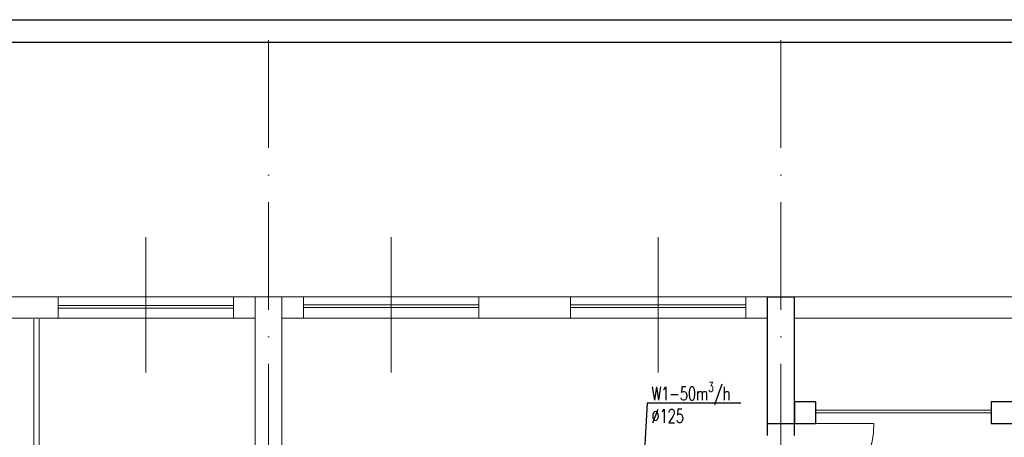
# Model space of a CAD drawing. Header units: millimetres. Extents: x -6513 to 30474, y -6915 to 65597.
# Tile 141 of 256: x -1358 to -263, y 17371 to 17836. Entities that reach past the tile are written whole.
import ezdxf

# ---------------------------------------------------------------- set-up
doc = ezdxf.new("R2010")
doc.units = ezdxf.units.MM
doc.linetypes.add('ACAD_ISO10W100', pattern=[18, 12, -3, 0, -3])
doc.layers.get('0').update_dxf_attribs({"color": 8})
for name, color, linetype, lineweight in [('A_cienka', 8, 'Continuous', 5), ('A_linia przekroj', 8, 'Continuous', 25), ('A_meble', 8, 'Continuous', 0), ('A_osie', 8, 'ACAD_ISO10W100', 5), ('A_widok', 8, 'Continuous', 13), ('DB-WM-wywiew-opis', 8, 'Continuous', 25), ('R-TABELKA', 8, 'Continuous', 25)]:
    doc.layers.add(name, color=color, linetype=linetype, lineweight=lineweight)
doc.styles.get("Standard").update_dxf_attribs({"font": 'txt.shx', "width": 0.9})

# ---------------------------------------------------------------- blocks, each defined once
blk = doc.blocks.new('drzwi schem')
at = {"color": 252}
blk.add_line((0, 0), (0, 1), dxfattribs=at)
at = {"color": 252, "ltscale": 10}
blk.add_line((0.5, -0.093), (0.5, 1.04), dxfattribs=at)
at = {"color": 252}
blk.add_arc((0, 0), 1, 0, 90, dxfattribs=at)

msp = doc.modelspace()

# ---------------------------------------------------------------- linework, layer by layer
at = {"layer": 'A_cienka', "ltscale": 10}
for p, q in [((-1217.946, 17443.178), (-1217.946, 17593.975)), ((-944.946, 17443.178), (-944.946, 17593.975)), ((-647.946, 17443.178), (-647.946, 17593.975))]:
    msp.add_line(p, q, dxfattribs=at)
at = {"layer": 'A_cienka'}
for p, q in [((-2776.446, 17527.577), (2360.554, 17527.577)), ((-2776.446, 17527.577), (4647.554, 17527.577)), ((-1315.446, 17517.734), (-1120.446, 17517.734)), ((-1315.446, 17514.734), (-1120.446, 17514.734)), ((-847.446, 17518.577), (-1042.446, 17518.577)), ((-847.446, 17515.577), (-1042.446, 17515.577)), ((-745.446, 17518.577), (-550.446, 17518.577)), ((-745.446, 17515.577), (-550.446, 17515.577)), ((-1636.446, 17503.577), (-1096.446, 17503.577)), ((-1066.446, 17503.577), (-526.446, 17503.577)), ((-496.446, 17503.577), (43.554, 17503.577)), ((-277.446, 17401.577), (-472.446, 17401.577)), ((-277.446, 17401.577), (-472.446, 17401.577)), ((-277.446, 17398.577), (-472.446, 17398.577)), ((-277.446, 17398.577), (-472.446, 17398.577))]:
    msp.add_line(p, q, dxfattribs=at)
at = {"layer": 'A_linia przekroj'}
for p, q in [((-526.446, 17373.31), (-526.446, 17527.577)), ((-526.446, 17527.577), (-496.446, 17527.577)), ((-526.446, 17373.31), (-526.446, 17527.577)), ((-496.446, 17373.31), (-496.446, 17527.577)), ((-496.446, 17373.31), (-496.446, 17527.577)), ((-526.446, 17386.577), (-496.446, 17386.577))]:
    msp.add_line(p, q, dxfattribs=at)
for points in [[(-496.446, 17386.577), (-472.446, 17386.577), (-472.446, 17410.577), (-496.446, 17410.577)], [(-496.446, 17386.577), (-472.446, 17386.577), (-472.446, 17410.577), (-496.446, 17410.577)], [(-175.446, 17410.577), (-277.446, 17410.577), (-277.446, 17386.577), (-175.446, 17386.577)]]:
    msp.add_lwpolyline(points, close=True, dxfattribs=at)
at = {"layer": 'A_meble'}
msp.add_line((-766.446, 17503.577), (-906.446, 17503.577), dxfattribs=at)
at = {"layer": 'A_osie', "ltscale": 10}
for p, q in [((-1081.446, 16072.134), (-1081.446, 17824.193)), ((-511.446, 16072.134), (-511.446, 17824.193)), ((-511.446, 16072.134), (-511.446, 17824.193))]:
    msp.add_line(p, q, dxfattribs=at)
at = {"layer": 'A_widok', "ltscale": 5}
for p, q in [((-1096.446, 16901.577), (-1096.446, 17527.577)), ((-1096.446, 17527.577), (-1066.446, 17527.577)), ((-1066.446, 16901.577), (-1066.446, 17527.577)), ((-1342.446, 17502.734), (-1342.446, 17103.734)), ((-1336.446, 17502.734), (-1336.446, 17097.734))]:
    msp.add_line(p, q, dxfattribs=at)
for points in [[(-1417.446, 17527.577), (-1315.446, 17527.577), (-1315.446, 17503.577), (-1417.446, 17503.577)], [(-1096.446, 17503.577), (-1120.446, 17503.577), (-1120.446, 17527.577), (-1096.446, 17527.577)], [(-1066.446, 17503.577), (-1042.446, 17503.577), (-1042.446, 17527.577), (-1066.446, 17527.577)], [(-847.446, 17527.577), (-745.446, 17527.577), (-745.446, 17503.577), (-847.446, 17503.577)], [(-526.446, 17503.577), (-550.446, 17503.577), (-550.446, 17527.577), (-526.446, 17527.577)]]:
    msp.add_lwpolyline(points, close=True, dxfattribs=at)
at = {"layer": 'DB-WM-wywiew-opis'}
msp.add_lwpolyline([(-556.181, 17409.145), (-660.122, 17409.145), (-668.446, 17264.577)], dxfattribs=at)
at = {"layer": 'R-TABELKA'}
for p, q in [((-3136.084, 17835.732), (8327.828, 17835.732)), ((-3011.084, 17810.732), (8302.828, 17810.732))]:
    msp.add_line(p, q, dxfattribs=at)

# ---------------------------------------------------------------- block references
at = {"layer": 'A_cienka', "xscale": 100, "yscale": 100, "zscale": 100, "rotation": 270}
msp.add_blockref('drzwi schem', (-507.997, 17386.577), dxfattribs=at)

# ---------------------------------------------------------------- texts
at = {"layer": 'DB-WM-wywiew-opis', "insert": (-655.363, 17432.437), "char_height": 15, "width": 37.14159, "attachment_point": 1}
msp.add_mtext('\\A1;{\\Fsimplex|c238;\\W0.7;W1-50m\\H0.7x;\\S3^ ;\\H1.4286x;/h\\P%%C125}', dxfattribs=at)

doc.saveas('drawing.dxf')
